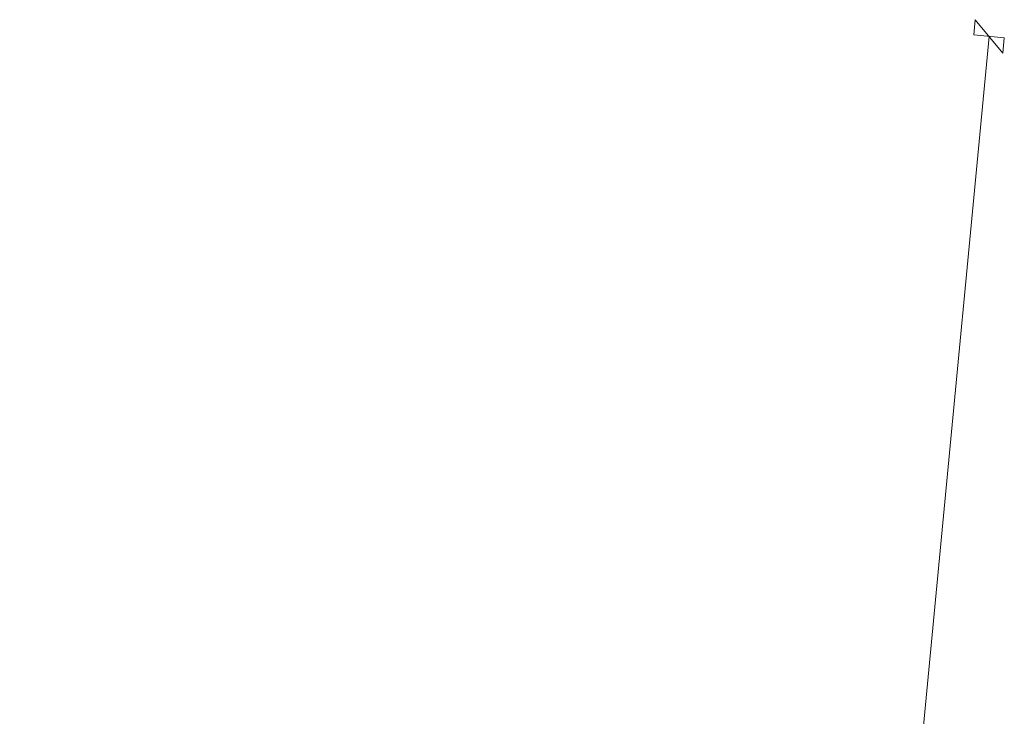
# Model space of a CAD drawing. Extents: x -11 to 1364399, y -11 to 423796.
# Tile 55 of 55: x 1364071 to 1364313, y 423625 to 423796. Entities that reach past the tile are written whole.
import ezdxf

# ---------------------------------------------------------------- set-up
doc = ezdxf.new("R2010")
doc.units = 0
doc.header["$MEASUREMENT"] = 0
doc.layers.add('CM_Corridor_Point_Control (Construction)', color=7, linetype='Continuous', lineweight=0, plot=False)

# ---------------------------------------------------------------- blocks, each defined once
blk = doc.blocks.new('*U70', base_point=(1364104.76, 423095.04))
at = {"layer": 'CM_Corridor_Point_Control (Construction)', "transparency": 33554636, "flags": 128}
blk.add_lwpolyline([(1364312.61, 423788.05), (1364305.84, 423796.25), (1364305.48, 423792.51), (1364312.97, 423791.79), (1364312.61, 423788.05)], dxfattribs=at)
blk.add_lwpolyline([(1363899.82, 422398.95), (1364177.31, 422888.96, 0.105465), (1364243.11, 423097.89), (1364309.23, 423792.15)], format="xyb", dxfattribs=at)
blk = doc.blocks.new('*U77', base_point=(1364104.76, 423095.04))
at = {"layer": 'CM_Corridor_Point_Control (Construction)', "transparency": 33554636, "flags": 128}
blk.add_lwpolyline([(1364312.61, 423788.05), (1364305.84, 423796.25), (1364305.48, 423792.51), (1364312.97, 423791.79), (1364312.61, 423788.05)], dxfattribs=at)
blk.add_lwpolyline([(1363899.82, 422398.95), (1364177.31, 422888.96, 0.105465), (1364243.11, 423097.89), (1364309.23, 423792.15)], format="xyb", dxfattribs=at)

msp = doc.modelspace()

# ---------------------------------------------------------------- block references
at = {"layer": 'CM_Corridor_Point_Control (Construction)', "transparency": 33554636}
for name in ['*U70', '*U77']:
    msp.add_blockref(name, (1364104.76, 423095.04), dxfattribs=at)

doc.saveas('drawing.dxf')
